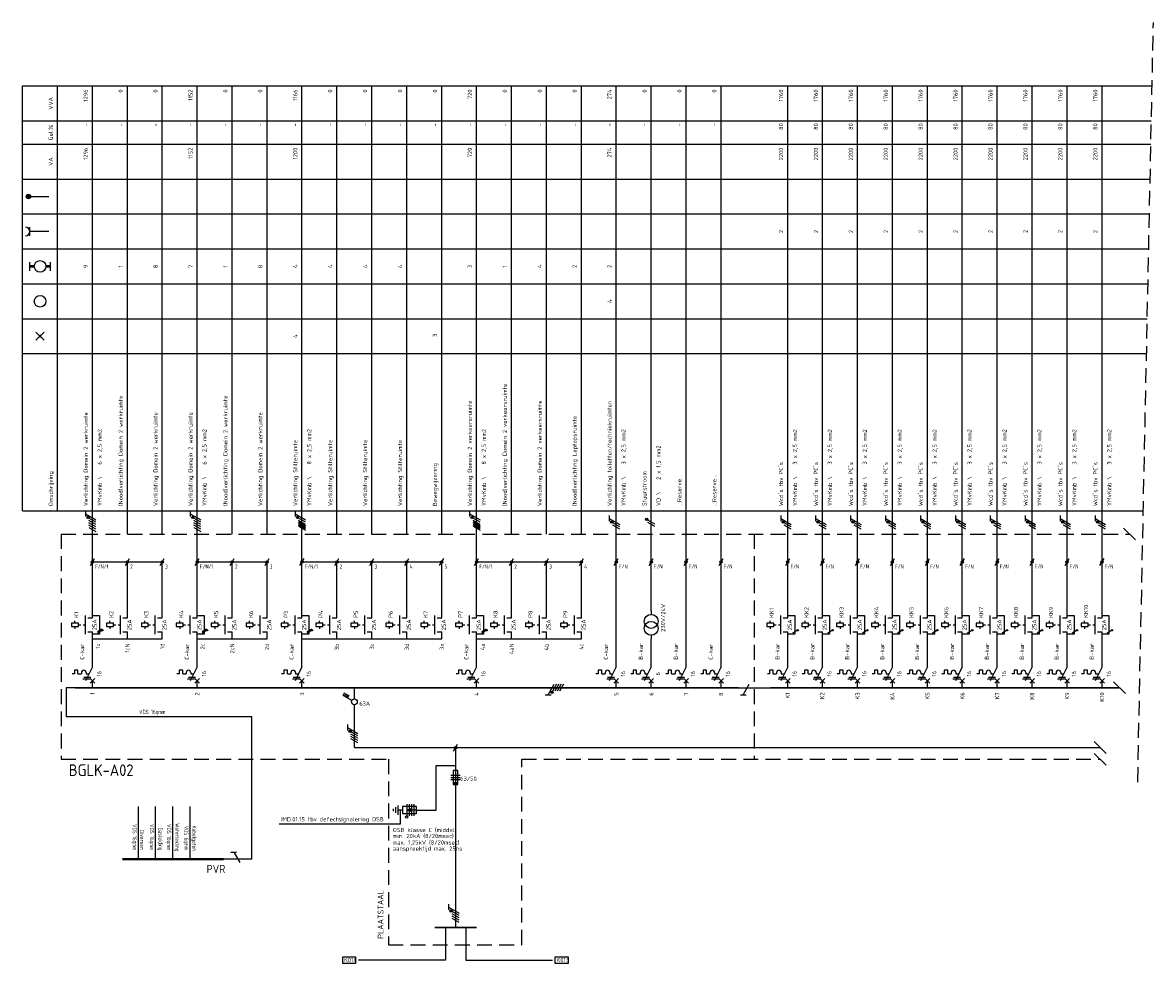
# Model space of a CAD drawing. Extents: x -1224 to 18134, y -20786 to 3554.
# Tile 48 of 88: x 5042 to 5527, y -1287 to -883. Entities that reach past the tile are written whole.
import ezdxf
from ezdxf.enums import TextEntityAlignment as Align

# ---------------------------------------------------------------- set-up
doc = ezdxf.new("R2010")
doc.units = 0
doc.linetypes.add('HIDDEN', pattern=[9.525, 6.35, -3.175])
doc.linetypes.add('STABI11', pattern=[2, 1, -1])
doc.layers.get('0').update_dxf_attribs({"linetype": 'CONTINUOUS'})
for name, color, linetype in [('E-principe', 3, 'CONTINUOUS'), ('E-tekst', 2, 'CONTINUOUS'), ('EL$1----', 3, 'CONTINUOUS'), ('EL$1----_1LK-A08', 3, 'CONTINUOUS'), ('EL$1----_BGLK-A02', 3, 'CONTINUOUS'), ('EL6131--_KG', 3, 'CONTINUOUS'), ('kast', 1, 'CONTINUOUS')]:
    doc.layers.add(name, color=color, linetype=linetype)
doc.styles.add('BURO-018', font='ISO.shx', dxfattribs={"height": 1.8})
doc.styles.add('BURO-035', font='ISO.shx', dxfattribs={"height": 3.5})
doc.styles.add('BURO-050', font='ISO.shx', dxfattribs={"height": 5})
doc.styles.get("Standard").update_dxf_attribs({"font": 'iso.shx'})

# ---------------------------------------------------------------- blocks, each defined once
blk = doc.blocks.new('RAIL3')
at = {"color": 0, "linetype": 'Continuous'}
for p, q in [((-6, 0), (6, 0)), ((1.73, 3), (-0.87, -1.5)), ((2.98, 3), (0.48, 3))]:
    blk.add_line(p, q, dxfattribs=at)
blk = doc.blocks.new('HL3')
at = {"color": 0, "linetype": 'Continuous'}
for p, q in [((-3, 6.98), (-3, 4.48)), ((-3, 5.73), (1.5, 3.13)), ((1.5, 2.13), (-1.5, 3.87)), ((1.5, 1.13), (-1.5, 2.87)), ((1.5, 0.13), (-1.5, 1.87)), ((1.5, -0.87), (-1.5, 0.87))]:
    blk.add_line(p, q, dxfattribs=at)
at = {"color": 0, "linetype": 'Continuous', "const_width": 0.5}
blk.add_lwpolyline([(-1.68, 4.12, 1), (-2.18, 4.12, 1)], format="xyb", close=True, dxfattribs=at)
at = {"color": 0, "linetype": 'Continuous'}
blk.add_circle((-1.93, 4.12), 0.5, dxfattribs=at)
blk = doc.blocks.new('0302A1_')
at = {"color": 0, "linetype": 'Continuous'}
blk.add_line((-0.87, -1.5), (0.87, 1.5), dxfattribs=at)
at = {"color": 0, "const_width": 0.5}
blk.add_lwpolyline([(-0.25, 0, 1), (0.25, 0, 1)], format="xyb", close=True, dxfattribs=at)
at = {"color": 0, "linetype": 'Continuous'}
blk.add_circle((0, 0), 0.5, dxfattribs=at)
blk = doc.blocks.new('E00515')
at = {"color": 0, "linetype": 'Continuous'}
for p, q in [((6, 1.5), (0, 1.5)), ((0, 1.5), (0, -1.5)), ((0, 0), (4, 0)), ((1.25, -2.5), (1.25, 2.5)), ((2.25, -2.5), (2.25, 2.5)), ((4, 0), (2.5, 0.5)), ((2.5, -0.5), (4, 0)), ((3.25, -2.5), (3.25, 2.5)), ((4.25, -2.5), (4.25, 2.5)), ((6, -1.5), (6, 1.5)), ((6, 0), (8, 0)), ((8, -2), (8, 2)), ((9, -1.25), (9, 1.25)), ((10, -0.5), (10, 0.5)), ((0, -1.5), (6, -1.5))]:
    blk.add_line(p, q, dxfattribs=at)
blk.add_circle((4.25, 3), 0.5, dxfattribs=at)
blk = doc.blocks.new('00P')
at = {"color": 0, "linetype": 'Continuous'}
for p, q in [((0, 31), (3, 31)), ((3, 31), (3, 23)), ((3, 23), (0, 23))]:
    blk.add_line(p, q, dxfattribs=at)
blk = doc.blocks.new('L1')
at = {"color": 0, "linetype": 'Continuous'}
for p, q in [((-3, 73.98), (-3, 71.48)), ((-3, 72.73), (1.5, 70.13)), ((1.5, 69.13), (-1.5, 70.87)), ((1.5, 68.13), (-1.5, 69.87))]:
    blk.add_line(p, q, dxfattribs=at)
at = {"color": 0, "linetype": 'Continuous', "const_width": 0.5}
blk.add_lwpolyline([(-1.68, 71.12, 1), (-2.18, 71.12, 1)], format="xyb", close=True, dxfattribs=at)
at = {"color": 0, "linetype": 'Continuous'}
blk.add_circle((-1.93, 71.12), 0.5, dxfattribs=at)
blk = doc.blocks.new('L3')
at = {"color": 0, "linetype": 'Continuous'}
for p, q in [((-3, 75.98), (-3, 73.48)), ((-3, 74.73), (1.5, 72.13)), ((1.5, 71.13), (-1.5, 72.87)), ((1.5, 70.13), (-1.5, 71.87)), ((1.5, 69.13), (-1.5, 70.87)), ((1.5, 68.13), (-1.5, 69.87))]:
    blk.add_line(p, q, dxfattribs=at)
at = {"color": 0, "linetype": 'Continuous', "const_width": 0.5}
blk.add_lwpolyline([(-1.68, 73.12, 1), (-2.18, 73.12, 1)], format="xyb", close=True, dxfattribs=at)
at = {"color": 0, "linetype": 'Continuous'}
blk.add_circle((-1.93, 73.12), 0.5, dxfattribs=at)
blk = doc.blocks.new('B26')
at = {"color": 0, "linetype": 'Continuous'}
for p, q in [((0, 9), (0, 21)), ((-7.75, 6), (-8.75, 6)), ((-7.75, 7.5), (-7.75, 6)), ((-6.25, 7.5), (-7.75, 7.5)), ((-6.25, 6), (-6.25, 7.5)), ((-6.25, 6), (-4.75, 6)), ((-4.75, 6.5), (-4.75, 6)), ((0, 9), (-3, 3)), ((-2.75, 6.5), (-2.75, 6)), ((-2.75, 6), (-1.5, 6)), ((-4.125, 3.75), (-1.125, 3.75)), ((-3.75, 4.5), (-0.75, 4.5)), ((-1, 4), (1, 2)), ((-1, 2), (1, 4)), ((0, 0), (0, 3))]:
    blk.add_line(p, q, dxfattribs=at)
blk.add_arc((-3.75, 6.5), 1, 0, 180, dxfattribs=at)
at = {"color": 1, "style": 'BURO-018'}
blk.add_attdef('E_VRIJ1', (-3.548, 12), '', height=1.8, rotation=90, dxfattribs=at)
at = {"color": 1, "linetype": 'Continuous', "style": 'BURO-018'}
blk.add_attdef('E_IIA', text='', height=1.8, rotation=90, dxfattribs=at).set_placement((2, 6), align=Align.TOP_CENTER)
blk = doc.blocks.new('M2')
at = {"color": 0, "linetype": 'Continuous'}
for p, q in [((-3, 23), (-3, 31)), ((-2, 30), (0, 30)), ((0, 30), (0, 33)), ((-6, 27.75), (-9, 27.75)), ((-9, 27.75), (-9, 26.25)), ((-9, 26.25), (-6, 26.25)), ((-7.5, 27.75), (-7.5, 28.75)), ((-7.5, 26.25), (-7.5, 25.25)), ((-6, 26.25), (-6, 27.75)), ((-6, 27.25), (-6, 27.25)), ((-2, 24), (0, 24)), ((0, 21), (0, 24))]:
    blk.add_line(p, q, dxfattribs=at)
at = {"color": 0, "linetype": 'STABI11'}
blk.add_line((-6, 27), (-3, 27), dxfattribs=at)
at = {"color": 1, "linetype": 'Continuous', "style": 'BURO-018'}
blk.add_attdef('E_VRIJ1', (-6, 30), '', height=1.8, rotation=90, dxfattribs=at)
blk.add_attdef('E_IMS', text='', height=1.8, rotation=90, dxfattribs=at).set_placement((0, 27), align=Align.TOP_CENTER)
blk = doc.blocks.new('b1s')
at = {"color": 0, "linetype": 'Continuous'}
blk.add_line((0, 33), (0, 54), dxfattribs=at)
blk = doc.blocks.new('m1s')
at = {"color": 0, "linetype": 'Continuous'}
blk.add_line((0, 54), (0, 66), dxfattribs=at)
blk = doc.blocks.new('m1')
at = {"color": 0, "linetype": 'Continuous'}
blk.add_line((0, 21), (0, 33), dxfattribs=at)
blk = doc.blocks.new('M13')
at = {"color": 0, "linetype": 'Continuous'}
for p, q in [((0, 33), (0, 31.5)), ((0, 22.5), (0, 21))]:
    blk.add_line(p, q, dxfattribs=at)
for centre in [(0, 28.5), (0, 25.5)]:
    blk.add_circle(centre, 3, dxfattribs=at)
at = {"color": 1, "linetype": 'Continuous', "style": 'BURO-018'}
blk.add_attdef('E_VRIJ1', (6, 24), '', height=1.8, rotation=90, dxfattribs=at)
blk = doc.blocks.new('KOLNR1')
at = {"color": 0, "linetype": 'Continuous'}
for p, q in [((1.41, -1.41), (-1.41, 1.41)), ((-1.41, -1.41), (1.41, 1.41))]:
    blk.add_line(p, q, dxfattribs=at)
at = {"color": 0, "linetype": 'Continuous', "const_width": 0.5}
blk.add_lwpolyline([(-0.25, 0, 1), (0.25, 0, 1)], format="xyb", close=True, dxfattribs=at)
blk = doc.blocks.new('KOLNR3')
at = {"color": 0, "linetype": 'Continuous'}
blk.add_circle((0, 0), 2, dxfattribs=at)
blk = doc.blocks.new('KOLNR5')
at = {"color": 0, "linetype": 'Continuous'}
for p, q in [((-3.5, -1.5), (-3.5, 1.5)), ((3.5, 1.5), (3.5, -1.5))]:
    blk.add_line(p, q, dxfattribs=at)
at = {"color": 0, "linetype": 'Continuous', "const_width": 1}
for points in [[(-2, 0), (-3.5, 0)], [(2, 0), (3.5, 0)]]:
    blk.add_lwpolyline(points, dxfattribs=at)
at = {"color": 0, "linetype": 'Continuous'}
blk.add_circle((0, 0), 2, dxfattribs=at)
blk = doc.blocks.new('KOLNR6')
at = {"color": 0, "linetype": 'Continuous'}
for p, q in [((-3.5, -1.5), (-3.5, 1.5)), ((3, 0), (-3.5, 0))]:
    blk.add_line(p, q, dxfattribs=at)
blk.add_arc((-5, 0), 1.5, 270, 90, dxfattribs=at)
blk = doc.blocks.new('KOLNR8')
at = {"color": 0, "linetype": 'Continuous'}
blk.add_line((-4, 0), (3, 0), dxfattribs=at)
at = {"color": 0, "linetype": 'Continuous', "const_width": 0.75}
blk.add_lwpolyline([(-4, -0.375, 1), (-4, 0.375, 1)], format="xyb", close=True, dxfattribs=at)
at = {"color": 0, "linetype": 'Continuous'}
blk.add_circle((-4, 0), 0.75, dxfattribs=at)
blk = doc.blocks.new('1P')
at = {"color": 0, "linetype": 'Continuous'}
blk.add_line((1.5, 0.87), (-1.5, -0.87), dxfattribs=at)

msp = doc.modelspace()

# ---------------------------------------------------------------- linework, layer by layer
at = {"layer": 'E-principe'}
for p, q in [((5064.02, -1168.4), (5060.25, -1168.4)), ((5091.26, -1242.04), (5091.26, -1219.48)), ((5098.66, -1242.04), (5098.66, -1219.48)), ((5106.05, -1242.04), (5106.05, -1219.48)), ((5113.45, -1242.04), (5113.45, -1219.48))]:
    msp.add_line(p, q, dxfattribs=at)
at = {"layer": 'E-principe', "const_width": 1}
msp.add_lwpolyline([(5127.92, -1242.04), (5084.32, -1242.04)], dxfattribs=at)
at = {"layer": 'EL$1----', "linetype": 'HIDDEN'}
msp.add_line((5520.48, -1208.91), (5527.22, -882.69), dxfattribs=at)
at = {"layer": 'EL$1----', "linetype": 'Continuous'}
for p, q in [((5313.02, -1098.11), (5310.02, -1096.38)), ((5313.02, -1099.11), (5310.02, -1097.38)), ((5060.25, -1168.4), (5060.25, -1180.95)), ((5179.27, -1171.74), (5179.97, -1170.53)), ((5184.02, -1173.15), (5184.02, -1168.4)), ((5349.02, -1168.4), (5362.65, -1168.4)), ((5182.94, -1173.86), (5179.27, -1171.74)), ((5179.88, -1172.09), (5180.58, -1170.88)), ((5180.48, -1172.44), (5181.18, -1171.23)), ((5181.09, -1172.79), (5181.79, -1171.58)), ((5184.02, -1194.09), (5184.02, -1175.82)), ((5139.92, -1180.95), (5060.25, -1180.95)), ((5139.92, -1242.04), (5139.92, -1180.95)), ((5219.12, -1220.96), (5219.12, -1201.84)), ((5228.49, -1203.93), (5226.49, -1203.93)), ((5226.49, -1203.93), (5226.49, -1209.93)), ((5228.49, -1209.93), (5228.49, -1203.93)), ((5225.49, -1205.93), (5229.49, -1205.93)), ((5225.49, -1206.93), (5229.49, -1206.93)), ((5229.49, -1207.93), (5225.49, -1207.93)), ((5226.49, -1209.93), (5228.49, -1209.93)), ((5224.49, -1261.39), (5224.49, -1263.89)), ((5224.49, -1262.64), (5228.99, -1265.24)), ((5228.99, -1266.24), (5225.99, -1264.51)), ((5228.99, -1267.24), (5225.99, -1265.51)), ((5228.99, -1268.24), (5225.99, -1266.51)), ((5228.99, -1269.24), (5225.99, -1267.51))]:
    msp.add_line(p, q, dxfattribs=at)
at = {"layer": 'EL$1----'}
for p, q in [((5519.49, -1104.93), (5514.42, -1099.87)), ((5086.52, -1114.4), (5071.52, -1114.4)), ((5101.52, -1114.4), (5086.52, -1114.4)), ((5131.52, -1114.4), (5116.52, -1114.4)), ((5146.52, -1114.4), (5131.52, -1114.4)), ((5176.52, -1114.4), (5161.52, -1114.4)), ((5191.52, -1114.4), (5176.52, -1114.4)), ((5206.52, -1114.4), (5191.52, -1114.4)), ((5221.52, -1114.4), (5206.52, -1114.4)), ((5251.52, -1114.4), (5236.52, -1114.4)), ((5266.52, -1114.4), (5251.52, -1114.4)), ((5281.52, -1114.4), (5266.52, -1114.4)), ((5515.19, -1170.93), (5510.12, -1165.87)), ((5184.02, -1194.09), (5504.37, -1194.09)), ((5227.49, -1194.09), (5227.49, -1271.37)), ((5506.9, -1196.63), (5501.84, -1191.56)), ((5506.9, -1201.67), (5501.84, -1196.6)), ((5219.12, -1201.84), (5227.49, -1201.84)), ((5203.74, -1220.96), (5203.74, -1226.97)), ((5210.74, -1220.96), (5219.12, -1220.96)), ((5203.74, -1226.97), (5151.65, -1226.97)), ((5223.12, -1271.37), (5223.12, -1285.41)), ((5231.85, -1271.37), (5231.85, -1285.41)), ((5223.12, -1285.41), (5185.79, -1285.41)), ((5231.85, -1285.41), (5269.18, -1285.41))]:
    msp.add_line(p, q, dxfattribs=at)
at = {"layer": 'EL$1----', "color": 1, "linetype": 'Continuous'}
for p, q in [((5351.06, -1171.4), (5353.66, -1166.9)), ((5349.81, -1171.4), (5352.31, -1171.4))]:
    msp.add_line(p, q, dxfattribs=at)
at = {"layer": 'EL$1----', "linetype": 'Continuous', "const_width": 0.5}
for points in [[(5309.84, -1096.13, 1), (5309.34, -1096.13, 1)], [(5225.8, -1264.26, 1), (5225.3, -1264.26, 1)]]:
    msp.add_lwpolyline(points, format="xyb", close=True, dxfattribs=at)
at = {"layer": 'EL$1----', "linetype": 'Continuous', "const_width": 0.7}
msp.add_lwpolyline([(5218.49, -1271.37), (5236.49, -1271.37)], dxfattribs=at)
at = {"layer": 'EL$1----', "linetype": 'Continuous'}
for centre, radius in [((5309.59, -1096.13), 0.5), ((5184.02, -1174.48), 1.25), ((5225.55, -1264.26), 0.5)]:
    msp.add_circle(centre, radius, dxfattribs=at)
at = {"layer": 'EL$1----'}
for centre in [(5075.79, -1143.74), (5120.79, -1143.74), (5165.79, -1143.74), (5240.79, -1143.74), (5374.42, -1143.74), (5389.42, -1143.74), (5404.42, -1143.74), (5419.42, -1143.74), (5434.42, -1143.74), (5449.42, -1143.74), (5464.42, -1143.74), (5479.42, -1143.74), (5494.42, -1143.74), (5509.42, -1143.74)]:
    msp.add_circle(centre, 0.283, dxfattribs=at)
at = {"layer": 'EL$1----', "linetype": 'Continuous'}
msp.add_solid([(5226.49, -1209.93), (5226.49, -1208.93), (5228.49, -1209.93), (5228.49, -1208.93)], dxfattribs=at)
at = {"layer": 'EL$1----_1LK-A08', "color": 2}
for p, q in [((5179.04, -1283.99), (5184.57, -1283.99)), ((5179.04, -1286.83), (5179.04, -1283.99)), ((5184.57, -1286.83), (5179.04, -1286.83)), ((5184.57, -1283.99), (5184.57, -1286.83)), ((5270.28, -1283.99), (5275.81, -1283.99)), ((5270.28, -1286.83), (5270.28, -1283.99)), ((5275.81, -1286.83), (5270.28, -1286.83)), ((5275.81, -1283.99), (5275.81, -1286.83))]:
    msp.add_line(p, q, dxfattribs=at)
at = {"layer": 'EL$1----_BGLK-A02', "color": 1}
for p, q in [((5041.52, -909.9), (5526.58, -909.9)), ((5041.52, -1092.4), (5041.52, -909.9)), ((5056.52, -1092.4), (5056.52, -909.9)), ((5041.52, -924.9), (5526.27, -924.9)), ((5041.52, -934.9), (5526.06, -934.9)), ((5041.52, -949.9), (5525.75, -949.9)), ((5041.52, -964.9), (5525.44, -964.9)), ((5041.52, -979.9), (5525.13, -979.9)), ((5041.52, -994.9), (5524.82, -994.9)), ((5041.52, -1009.9), (5524.51, -1009.9)), ((5041.52, -1024.9), (5524.2, -1024.9)), ((5041.52, -1092.4), (5522.81, -1092.4))]:
    msp.add_line(p, q, dxfattribs=at)
at = {"layer": 'EL$1----_BGLK-A02'}
for p, q in [((5071.52, -1102.4), (5071.52, -909.9)), ((5086.52, -1102.4), (5086.52, -909.9)), ((5101.52, -1102.4), (5101.52, -909.9)), ((5116.52, -1102.4), (5116.52, -909.9)), ((5131.52, -1102.4), (5131.52, -909.9)), ((5146.52, -1102.4), (5146.52, -909.9)), ((5161.52, -1102.4), (5161.52, -909.9)), ((5176.52, -1102.4), (5176.52, -909.9)), ((5191.52, -1102.4), (5191.52, -909.9)), ((5206.52, -1102.4), (5206.52, -909.9)), ((5221.52, -1102.4), (5221.52, -909.9)), ((5236.52, -1102.4), (5236.52, -909.9)), ((5251.52, -1102.4), (5251.52, -909.9)), ((5266.52, -1102.4), (5266.52, -909.9)), ((5281.52, -1102.4), (5281.52, -909.9)), ((5296.52, -1102.4), (5296.52, -909.9)), ((5311.52, -1102.4), (5311.52, -909.9)), ((5326.52, -1102.4), (5326.52, -909.9)), ((5341.52, -1102.4), (5341.52, -909.9)), ((5370.15, -1102.4), (5370.15, -909.9)), ((5385.15, -1102.4), (5385.15, -909.9)), ((5400.15, -1102.4), (5400.15, -909.9)), ((5415.15, -1102.4), (5415.15, -909.9)), ((5430.15, -1102.4), (5430.15, -909.9)), ((5445.15, -1102.4), (5445.15, -909.9)), ((5460.15, -1102.4), (5460.15, -909.9)), ((5475.15, -1102.4), (5475.15, -909.9)), ((5490.15, -1102.4), (5490.15, -909.9)), ((5505.15, -1102.4), (5505.15, -909.9)), ((5071.52, -1147.4), (5086.52, -1147.4)), ((5086.52, -1147.4), (5101.52, -1147.4)), ((5116.52, -1147.4), (5131.52, -1147.4)), ((5131.52, -1147.4), (5146.52, -1147.4)), ((5161.52, -1147.4), (5221.52, -1147.4)), ((5236.52, -1147.4), (5266.52, -1147.4)), ((5251.52, -1147.4), (5281.52, -1147.4))]:
    msp.add_line(p, q, dxfattribs=at)
at = {"layer": 'EL$1----_BGLK-A02', "color": 1, "linetype": 'HIDDEN'}
for p, q in [((5058.02, -1102.4), (5516.95, -1102.4)), ((5058.02, -1102.4), (5058.02, -1199.13)), ((5355.76, -1102.4), (5355.76, -1199.13))]:
    msp.add_line(p, q, dxfattribs=at)
at = {"layer": 'EL$1----_BGLK-A02'}
for points in [[(5079.02, -1168.4, 0.7, 0.7, 0), (5064.02, -1168.4, 0.7, 0.7, 0)], [(5094.02, -1168.4, 0.7, 0.7, 0), (5079.02, -1168.4, 0.7, 0.7, 0)], [(5109.02, -1168.4, 0.7, 0.7, 0), (5094.02, -1168.4, 0.7, 0.7, 0)], [(5124.02, -1168.4, 0.7, 0.7, 0), (5109.02, -1168.4, 0.7, 0.7, 0)], [(5139.02, -1168.4, 0.7, 0.7, 0), (5124.02, -1168.4, 0.7, 0.7, 0)], [(5154.02, -1168.4, 0.7, 0.7, 0), (5139.02, -1168.4, 0.7, 0.7, 0)], [(5169.02, -1168.4, 0.7, 0.7, 0), (5154.02, -1168.4, 0.7, 0.7, 0)], [(5184.02, -1168.4, 0.7, 0.7, 0), (5169.02, -1168.4, 0.7, 0.7, 0)], [(5199.02, -1168.4, 0.7, 0.7, 0), (5184.02, -1168.4, 0.7, 0.7, 0)], [(5214.02, -1168.4, 0.7, 0.7, 0), (5199.02, -1168.4, 0.7, 0.7, 0)], [(5229.02, -1168.4, 0.7, 0.7, 0), (5214.02, -1168.4, 0.7, 0.7, 0)], [(5244.02, -1168.4, 0.7, 0.7, 0), (5229.02, -1168.4, 0.7, 0.7, 0)], [(5259.02, -1168.4, 0.7, 0.7, 0), (5244.02, -1168.4, 0.7, 0.7, 0)], [(5274.02, -1168.4, 0.7, 0.7, 0), (5259.02, -1168.4, 0.7, 0.7, 0)], [(5289.02, -1168.4, 0.7, 0.7, 0), (5274.02, -1168.4, 0.7, 0.7, 0)], [(5304.02, -1168.4, 0.7, 0.7, 0), (5289.02, -1168.4, 0.7, 0.7, 0)], [(5319.02, -1168.4, 0.7, 0.7, 0), (5304.02, -1168.4, 0.7, 0.7, 0)], [(5334.02, -1168.4, 0.7, 0.7, 0), (5319.02, -1168.4, 0.7, 0.7, 0)], [(5349.02, -1168.4, 0.7, 0.7, 0), (5334.02, -1168.4, 0.7, 0.7, 0)], [(5377.65, -1168.4, 0.7, 0.7, 0), (5362.65, -1168.4, 0.7, 0.7, 0)], [(5392.65, -1168.4, 0.7, 0.7, 0), (5377.65, -1168.4, 0.7, 0.7, 0)], [(5407.65, -1168.4, 0.7, 0.7, 0), (5392.65, -1168.4, 0.7, 0.7, 0)], [(5422.65, -1168.4, 0.7, 0.7, 0), (5407.65, -1168.4, 0.7, 0.7, 0)], [(5437.65, -1168.4, 0.7, 0.7, 0), (5422.65, -1168.4, 0.7, 0.7, 0)], [(5452.65, -1168.4, 0.7, 0.7, 0), (5437.65, -1168.4, 0.7, 0.7, 0)], [(5467.65, -1168.4, 0.7, 0.7, 0), (5452.65, -1168.4, 0.7, 0.7, 0)], [(5482.65, -1168.4, 0.7, 0.7, 0), (5467.65, -1168.4, 0.7, 0.7, 0)], [(5497.65, -1168.4, 0.7, 0.7, 0), (5482.65, -1168.4, 0.7, 0.7, 0)], [(5512.65, -1168.4, 0.7, 0.7, 0), (5497.65, -1168.4, 0.7, 0.7, 0)]]:
    msp.add_lwpolyline(points, format="xyseb", dxfattribs=at)
at = {"layer": 'EL6131--_KG'}
for p, q in [((5160.02, -1097.03), (5163.02, -1098.76)), ((5235.02, -1097.03), (5238.02, -1098.76)), ((5070.02, -1099.53), (5073.02, -1101.27)), ((5115.02, -1099.53), (5118.02, -1101.27)), ((5160.02, -1098.03), (5163.02, -1099.76)), ((5160.02, -1099.03), (5163.02, -1100.76)), ((5235.02, -1098.03), (5238.02, -1099.76)), ((5235.02, -1099.03), (5238.02, -1100.76))]:
    msp.add_line(p, q, dxfattribs=at)
at = {"layer": 'kast', "color": 1, "linetype": 'HIDDEN'}
for p, q in [((5058.02, -1199.13), (5198.64, -1199.13)), ((5255.88, -1199.13), (5504.37, -1199.13))]:
    msp.add_line(p, q, dxfattribs=at)
at = {"layer": 'kast', "linetype": 'HIDDEN'}
for p, q in [((5198.64, -1199.13), (5198.64, -1278.79)), ((5255.88, -1278.79), (5255.88, -1199.13)), ((5198.64, -1278.79), (5255.88, -1278.79))]:
    msp.add_line(p, q, dxfattribs=at)

# ---------------------------------------------------------------- block references
at = {"layer": 'E-principe', "xscale": -1}
msp.add_blockref('RAIL3', (5133.92, -1242.04), dxfattribs=at)
at = {"layer": 'EL$1----'}
for name, p in [('L3', (5071.52, -1168.4)), ('L3', (5116.52, -1168.4)), ('L3', (5161.52, -1168.4)), ('L3', (5236.52, -1168.4)), ('L1', (5296.52, -1168.4)), ('L1', (5370.15, -1168.4)), ('L1', (5385.15, -1168.4)), ('L1', (5400.15, -1168.4)), ('L1', (5415.15, -1168.4)), ('L1', (5430.15, -1168.4)), ('L1', (5445.15, -1168.4)), ('L1', (5460.15, -1168.4)), ('L1', (5475.15, -1168.4)), ('L1', (5490.15, -1168.4)), ('L1', (5505.15, -1168.4)), ('0302A1_', (5071.52, -1114.4)), ('0302A1_', (5086.52, -1114.4)), ('0302A1_', (5101.52, -1114.4)), ('0302A1_', (5116.52, -1114.4)), ('0302A1_', (5131.52, -1114.4)), ('0302A1_', (5146.52, -1114.4)), ('0302A1_', (5161.52, -1114.4)), ('0302A1_', (5161.52, -1114.4)), ('0302A1_', (5176.52, -1114.4)), ('0302A1_', (5191.52, -1114.4)), ('0302A1_', (5206.52, -1114.4)), ('0302A1_', (5221.52, -1114.4)), ('0302A1_', (5236.52, -1114.4)), ('0302A1_', (5236.52, -1114.4)), ('0302A1_', (5251.52, -1114.4)), ('0302A1_', (5266.52, -1114.4)), ('0302A1_', (5281.52, -1114.4)), ('0302A1_', (5296.52, -1114.4)), ('0302A1_', (5296.52, -1114.4)), ('0302A1_', (5311.52, -1114.4)), ('0302A1_', (5311.52, -1114.4)), ('0302A1_', (5326.52, -1114.4)), ('0302A1_', (5326.52, -1114.4)), ('0302A1_', (5341.52, -1114.4)), ('0302A1_', (5341.52, -1114.4)), ('0302A1_', (5370.15, -1114.4)), ('0302A1_', (5370.15, -1114.4)), ('0302A1_', (5385.15, -1114.4)), ('0302A1_', (5385.15, -1114.4)), ('0302A1_', (5400.15, -1114.4)), ('0302A1_', (5400.15, -1114.4)), ('0302A1_', (5415.15, -1114.4)), ('0302A1_', (5415.15, -1114.4)), ('0302A1_', (5430.15, -1114.4)), ('0302A1_', (5430.15, -1114.4)), ('0302A1_', (5445.15, -1114.4)), ('0302A1_', (5445.15, -1114.4)), ('0302A1_', (5460.15, -1114.4)), ('0302A1_', (5460.15, -1114.4)), ('0302A1_', (5475.15, -1114.4)), ('0302A1_', (5475.15, -1114.4)), ('0302A1_', (5490.15, -1114.4)), ('0302A1_', (5490.15, -1114.4)), ('0302A1_', (5505.15, -1114.4)), ('0302A1_', (5505.15, -1114.4)), ('00P', (5071.52, -1168.4)), ('00P', (5116.52, -1168.4)), ('00P', (5161.52, -1168.4)), ('00P', (5236.52, -1168.4)), ('00P', (5370.15, -1168.4)), ('00P', (5385.15, -1168.4)), ('00P', (5400.15, -1168.4)), ('00P', (5415.15, -1168.4)), ('00P', (5430.15, -1168.4)), ('00P', (5445.15, -1168.4)), ('00P', (5460.15, -1168.4)), ('00P', (5475.15, -1168.4)), ('00P', (5490.15, -1168.4)), ('00P', (5505.15, -1168.4)), ('HL3', (5184.02, -1191.25)), ('0302A1_', (5227.49, -1194.09))]:
    msp.add_blockref(name, p, dxfattribs=at)
at = {"layer": 'EL$1----', "xscale": 0.6399999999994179, "yscale": 0.6399999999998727, "zscale": 0.6400000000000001}
for p in [(5074.6, -1143.83), (5074.6, -1144.43), (5119.6, -1143.83), (5119.6, -1144.43), (5164.6, -1143.83), (5164.6, -1144.43), (5239.6, -1143.83), (5239.6, -1144.43), (5373.23, -1144.43), (5388.23, -1144.43), (5403.23, -1144.43), (5418.23, -1144.43), (5433.23, -1144.43), (5448.23, -1144.43), (5463.23, -1144.43), (5478.23, -1144.43), (5493.23, -1144.43), (5508.23, -1144.43)]:
    msp.add_blockref('1P', p, dxfattribs=at)
at = {"layer": 'EL$1----', "color": 1, "rotation": 90}
msp.add_blockref('HL3', (5272.97, -1168.4), dxfattribs=at)
at = {"layer": 'EL$1----', "rotation": 180}
msp.add_blockref('E00515', (5210.74, -1220.96), dxfattribs=at)
at = {"layer": 'EL$1----_BGLK-A02', "xscale": 1.25, "yscale": 1.25, "zscale": 1.25}
for name, p in [('KOLNR8', (5049.02, -957.4)), ('KOLNR6', (5049.02, -972.4)), ('KOLNR5', (5049.02, -987.4)), ('KOLNR3', (5049.02, -1002.4)), ('KOLNR1', (5049.02, -1017.4))]:
    msp.add_blockref(name, p, dxfattribs=at)
at = {"layer": 'EL$1----_BGLK-A02'}
for name, p in [('m1s', (5071.52, -1168.4)), ('m1s', (5116.52, -1168.4)), ('m1s', (5161.52, -1168.4)), ('m1s', (5236.52, -1168.4)), ('m1s', (5296.52, -1168.4)), ('m1s', (5311.52, -1168.4)), ('m1s', (5326.52, -1168.4)), ('m1s', (5341.52, -1168.4)), ('m1s', (5370.15, -1168.4)), ('m1s', (5385.15, -1168.4)), ('m1s', (5400.15, -1168.4)), ('m1s', (5415.15, -1168.4)), ('m1s', (5430.15, -1168.4)), ('m1s', (5445.15, -1168.4)), ('m1s', (5460.15, -1168.4)), ('m1s', (5475.15, -1168.4)), ('m1s', (5490.15, -1168.4)), ('m1s', (5505.15, -1168.4)), ('b1s', (5071.52, -1168.4)), ('b1s', (5086.52, -1168.4)), ('b1s', (5101.52, -1168.4)), ('b1s', (5116.52, -1168.4)), ('b1s', (5131.52, -1168.4)), ('b1s', (5146.52, -1168.4)), ('b1s', (5161.52, -1168.4)), ('b1s', (5176.52, -1168.4)), ('b1s', (5191.52, -1168.4)), ('b1s', (5206.52, -1168.4)), ('b1s', (5221.52, -1168.4)), ('b1s', (5236.52, -1168.4)), ('b1s', (5251.52, -1168.4)), ('b1s', (5266.52, -1168.4)), ('b1s', (5281.52, -1168.4)), ('b1s', (5296.52, -1168.4)), ('b1s', (5311.52, -1168.4)), ('b1s', (5326.52, -1168.4)), ('b1s', (5341.52, -1168.4)), ('b1s', (5370.15, -1168.4)), ('b1s', (5385.15, -1168.4)), ('b1s', (5400.15, -1168.4)), ('b1s', (5415.15, -1168.4)), ('b1s', (5430.15, -1168.4)), ('b1s', (5445.15, -1168.4)), ('b1s', (5460.15, -1168.4)), ('b1s', (5475.15, -1168.4)), ('b1s', (5490.15, -1168.4)), ('b1s', (5505.15, -1168.4)), ('m1', (5296.52, -1168.4)), ('m1', (5326.52, -1168.4)), ('m1', (5341.52, -1168.4))]:
    msp.add_blockref(name, p, dxfattribs=at)
for name, p, values in [('M2', (5071.52, -1168.4), {'E_IMS': '25A', 'E_VRIJ1': 'K1'}), ('M2', (5086.52, -1168.4), {'E_IMS': '25A', 'E_VRIJ1': 'K2'}), ('M2', (5101.52, -1168.4), {'E_IMS': '25A', 'E_VRIJ1': 'K3'}), ('M2', (5116.52, -1168.4), {'E_IMS': '25A', 'E_VRIJ1': 'K4'}), ('M2', (5131.52, -1168.4), {'E_IMS': '25A', 'E_VRIJ1': 'K5'}), ('M2', (5146.52, -1168.4), {'E_IMS': '25A', 'E_VRIJ1': 'K6'}), ('M2', (5161.52, -1168.4), {'E_IMS': '25A', 'E_VRIJ1': 'P3'}), ('M2', (5176.52, -1168.4), {'E_IMS': '25A', 'E_VRIJ1': 'P4'}), ('M2', (5191.52, -1168.4), {'E_IMS': '25A', 'E_VRIJ1': 'P5'}), ('M2', (5206.52, -1168.4), {'E_IMS': '25A', 'E_VRIJ1': 'P6'}), ('M2', (5221.52, -1168.4), {'E_IMS': '25A', 'E_VRIJ1': 'K7'}), ('M2', (5236.52, -1168.4), {'E_IMS': '25A', 'E_VRIJ1': 'P7'}), ('M2', (5251.52, -1168.4), {'E_IMS': '25A', 'E_VRIJ1': 'K8'}), ('M2', (5266.52, -1168.4), {'E_IMS': '25A', 'E_VRIJ1': 'P8'}), ('M2', (5281.52, -1168.4), {'E_IMS': '25A', 'E_VRIJ1': 'P9'}), ('M13', (5311.52, -1168.4), {'E_VRIJ1': '230V/24V'}), ('M2', (5370.15, -1168.4), {'E_IMS': '25A', 'E_VRIJ1': 'KK1'}), ('M2', (5385.15, -1168.4), {'E_IMS': '25A', 'E_VRIJ1': 'KK2'}), ('M2', (5400.15, -1168.4), {'E_IMS': '25A', 'E_VRIJ1': 'KK3'}), ('M2', (5415.15, -1168.4), {'E_IMS': '25A', 'E_VRIJ1': 'KK4'}), ('M2', (5430.15, -1168.4), {'E_IMS': '25A', 'E_VRIJ1': 'KK5'}), ('M2', (5445.15, -1168.4), {'E_IMS': '25A', 'E_VRIJ1': 'KK6'}), ('M2', (5460.15, -1168.4), {'E_IMS': '25A', 'E_VRIJ1': 'KK7'}), ('M2', (5475.15, -1168.4), {'E_IMS': '25A', 'E_VRIJ1': 'KK8'}), ('M2', (5490.15, -1168.4), {'E_IMS': '25A', 'E_VRIJ1': 'KK9'}), ('M2', (5505.15, -1168.4), {'E_IMS': '25A', 'E_VRIJ1': 'KK10'}), ('B26', (5071.52, -1168.4), {'E_IIA': '16', 'E_VRIJ1': 'C-kar'}), ('B26', (5116.52, -1168.4), {'E_IIA': '16', 'E_VRIJ1': 'C-kar'}), ('B26', (5161.52, -1168.4), {'E_IIA': '16', 'E_VRIJ1': 'C-kar'}), ('B26', (5236.52, -1168.4), {'E_IIA': '16', 'E_VRIJ1': 'C-kar'}), ('B26', (5296.52, -1168.4), {'E_IIA': '16', 'E_VRIJ1': 'C-kar'}), ('B26', (5311.52, -1168.4), {'E_IIA': '6', 'E_VRIJ1': 'B-kar'}), ('B26', (5326.52, -1168.4), {'E_IIA': '16', 'E_VRIJ1': 'B-kar'}), ('B26', (5341.52, -1168.4), {'E_IIA': '16', 'E_VRIJ1': 'C-kar'}), ('B26', (5370.15, -1168.4), {'E_IIA': '16', 'E_VRIJ1': 'B-kar'}), ('B26', (5385.15, -1168.4), {'E_IIA': '16', 'E_VRIJ1': 'B-kar'}), ('B26', (5400.15, -1168.4), {'E_IIA': '16', 'E_VRIJ1': 'B-kar'}), ('B26', (5415.15, -1168.4), {'E_IIA': '16', 'E_VRIJ1': 'B-kar'}), ('B26', (5430.15, -1168.4), {'E_IIA': '16', 'E_VRIJ1': 'B-kar'}), ('B26', (5445.15, -1168.4), {'E_IIA': '16', 'E_VRIJ1': 'B-kar'}), ('B26', (5460.15, -1168.4), {'E_IIA': '16', 'E_VRIJ1': 'B-kar'}), ('B26', (5475.15, -1168.4), {'E_IIA': '16', 'E_VRIJ1': 'B-kar'}), ('B26', (5490.15, -1168.4), {'E_IIA': '16', 'E_VRIJ1': 'B-kar'}), ('B26', (5505.15, -1168.4), {'E_IIA': '16', 'E_VRIJ1': 'B-kar'})]:
    msp.add_blockref(name, p, dxfattribs=at).add_auto_attribs(values)

# ---------------------------------------------------------------- texts
at = {"layer": 'E-principe', "color": 2, "style": 'BURO-035'}
msp.add_text('PVR', height=3.5, dxfattribs=at).set_placement((5120.57, -1248.01))
at = {"layer": 'E-tekst', "color": 1, "width": 0.8}
for s, p in [('F/N/1', (5072.73, -1117.22)), ('2', (5087.73, -1117.22)), ('3', (5102.73, -1117.22)), ('F/N/1', (5117.73, -1117.22)), ('2', (5132.73, -1117.22)), ('3', (5147.73, -1117.22)), ('F/N/1', (5162.73, -1117.22)), ('2', (5177.73, -1117.22)), ('3', (5192.73, -1117.22)), ('4', (5207.73, -1117.22)), ('5', (5222.73, -1117.22)), ('F/N/1', (5237.73, -1117.22)), ('2', (5252.73, -1117.22)), ('3', (5267.73, -1117.22)), ('4', (5282.73, -1117.22)), ('F/N', (5297.73, -1117.22)), ('F/N', (5312.73, -1117.22)), ('F/N', (5327.73, -1117.22)), ('F/N', (5342.73, -1117.22)), ('F/N', (5371.36, -1117.22)), ('F/N', (5386.36, -1117.22)), ('F/N', (5401.36, -1117.22)), ('F/N', (5416.36, -1117.22)), ('F/N', (5431.36, -1117.22)), ('F/N', (5446.36, -1117.22)), ('F/N', (5461.36, -1117.22)), ('F/N', (5476.36, -1117.22)), ('F/N', (5491.36, -1117.22)), ('F/N', (5506.36, -1117.22)), ('VDS 16qmm', (5091.59, -1179.68))]:
    msp.add_text(s, height=1.8, dxfattribs=at).set_placement(p)
for s, p in [('VDS 16qmm', (5088.78, -1227.01)), ('VDS 16qmm', (5096.17, -1227.01)), ('Gasleiding', (5099.87, -1228.45)), ('VDS 16qmm', (5103.57, -1227.01)), ('Waterleiding', (5107.1, -1226.6)), ('VDS 6qmm', (5110.96, -1227.73)), ('Kabelgoten', (5114.39, -1227.63)), ('Diversen', (5091.92, -1229.48))]:
    msp.add_text(s, height=1.8, rotation=270, dxfattribs=at).set_placement(p)
at = {"layer": 'EL$1----', "color": 1, "style": 'BURO-018'}
msp.add_text('63A', height=1.8, dxfattribs=at).set_placement((5188.45, -1174.32), align=Align.TOP_CENTER)
msp.add_text('63/50', height=1.8, dxfattribs=at).set_placement((5236.58, -1206.62), align=Align.TOP_RIGHT)
for s, p in [('IMD.01.15 tbv defectsignalering OSB', (5152.43, -1225.8)), ('OSB klasse C (middel)', (5200.55, -1230.42)), ('min. 20kA (8/20msec)', (5200.55, -1233)), ('aanspreektijd max. 25ns', (5200.55, -1238.39)), ('max. 1,25kV (8/20msec)', (5200.55, -1235.78))]:
    msp.add_text(s, height=1.8, dxfattribs=at).set_placement(p)
for s, p in [('K014', (5179.58, -1284.48)), ('K013', (5270.82, -1284.48))]:
    msp.add_text(s, height=1.8, dxfattribs=at).set_placement(p, align=Align.TOP_LEFT)
at = {"layer": 'EL$1----_BGLK-A02', "color": 1, "style": 'BURO-018'}
for s, p in [('1296', (5069.52, -911.4)), ('0', (5084.52, -911.4)), ('0', (5099.52, -911.4)), ('1152', (5114.52, -911.4)), ('0', (5129.52, -911.4)), ('0', (5144.52, -911.4)), ('1166', (5159.52, -911.4)), ('0', (5174.52, -911.4)), ('0', (5189.52, -911.4)), ('0', (5204.52, -911.4)), ('0', (5219.52, -911.4)), ('720', (5234.52, -911.4)), ('0', (5249.52, -911.4)), ('0', (5264.52, -911.4)), ('0', (5279.52, -911.4)), ('274', (5294.52, -911.4)), ('0', (5309.52, -911.4)), ('0', (5324.52, -911.4)), ('0', (5339.52, -911.4)), ('1760', (5368.15, -911.4)), ('1760', (5383.15, -911.4)), ('1760', (5398.15, -911.4)), ('1760', (5413.15, -911.4)), ('1760', (5428.15, -911.4)), ('1760', (5443.15, -911.4)), ('1760', (5458.15, -911.4)), ('1760', (5473.15, -911.4)), ('1760', (5488.15, -911.4)), ('1760', (5503.15, -911.4)), ('-', (5069.52, -925.9)), ('-', (5084.52, -925.9)), ('-', (5099.52, -925.9)), ('-', (5114.52, -925.9)), ('-', (5129.52, -925.9)), ('-', (5144.52, -925.9)), ('-', (5159.52, -925.9)), ('-', (5174.52, -925.9)), ('-', (5189.52, -925.9)), ('-', (5204.52, -925.9)), ('-', (5219.52, -925.9)), ('-', (5234.52, -925.9)), ('-', (5249.52, -925.9)), ('-', (5264.52, -925.9)), ('-', (5279.52, -925.9)), ('-', (5294.52, -925.9)), ('-', (5309.52, -925.9)), ('-', (5324.52, -925.9)), ('-', (5339.52, -925.9)), ('80', (5368.15, -925.9)), ('80', (5383.15, -925.9)), ('80', (5398.15, -925.9)), ('80', (5413.15, -925.9)), ('80', (5428.15, -925.9)), ('80', (5443.15, -925.9)), ('80', (5458.15, -925.9)), ('80', (5473.15, -925.9)), ('80', (5488.15, -925.9)), ('80', (5503.15, -925.9)), ('1296', (5069.52, -936.4)), ('1152', (5114.52, -936.4)), ('1200', (5159.52, -936.4)), ('720', (5234.52, -936.4)), ('274', (5294.52, -936.4)), ('2200', (5368.15, -936.4)), ('2200', (5383.15, -936.4)), ('2200', (5398.15, -936.4)), ('2200', (5413.15, -936.4)), ('2200', (5428.15, -936.4)), ('2200', (5443.15, -936.4)), ('2200', (5458.15, -936.4)), ('2200', (5473.15, -936.4)), ('2200', (5488.15, -936.4)), ('2200', (5503.15, -936.4))]:
    msp.add_text(s, height=1.8, rotation=90, dxfattribs=at).set_placement(p, align=Align.RIGHT)
for s, p in [('VVA', (5054.52, -917.4)), ('Gel.%', (5054.52, -929.9)), ('VA', (5054.52, -942.4)), ('2', (5368.15, -972.4)), ('2', (5383.15, -972.4)), ('2', (5398.15, -972.4)), ('2', (5413.15, -972.4)), ('2', (5428.15, -972.4)), ('2', (5443.15, -972.4)), ('2', (5458.15, -972.4)), ('2', (5473.15, -972.4)), ('2', (5488.15, -972.4)), ('2', (5503.15, -972.4)), ('9', (5069.52, -987.4)), ('1', (5084.52, -987.4)), ('8', (5099.52, -987.4)), ('7', (5114.52, -987.4)), ('1', (5129.52, -987.4)), ('8', (5144.52, -987.4)), ('4', (5159.52, -987.4)), ('4', (5174.52, -987.4)), ('4', (5189.52, -987.4)), ('4', (5204.52, -987.4)), ('3', (5234.52, -987.4)), ('1', (5249.52, -987.4)), ('4', (5264.52, -987.4)), ('2', (5279.52, -987.4)), ('2', (5294.52, -987.4)), ('4', (5294.52, -1002.4)), ('4', (5159.52, -1017.4)), ('3', (5219.52, -1017.02))]:
    msp.add_text(s, height=1.8, rotation=90, dxfattribs=at).set_placement(p, align=Align.CENTER)
for s, p in [('(Nood)verlichting Domein 2 verkeersruimte', (5249.52, -1090.4)), ('(Nood)verlichting Domein 2 werkruimte', (5084.52, -1090.4)), ('(Nood)verlichting Domein 2 werkruimte', (5129.52, -1090.4)), ('Verlichting Domein 2 verkeersruimte', (5234.52, -1090.4)), ('Verlichting Domein 2 verkeersruimte', (5264.52, -1090.4)), ('Verlichting toiletten/techniekruimten', (5294.52, -1090.4)), ('Verlichting Domein 2 werkruimte', (5069.52, -1090.4)), ('Verlichting Domein 2 werkruimte', (5099.52, -1090.4)), ('Verlichting Domein 2 werkruimte', (5114.52, -1090.4)), ('Verlichting Domein 2 werkruimte', (5144.52, -1090.4)), ('(Nood)verlichting Laptopsruimte', (5279.52, -1090.4)), ('YMvKmb \\    6 x 2,5 mm2', (5075.52, -1090.4)), ('YMvKmb \\    6 x 2,5 mm2', (5120.52, -1090.4)), ('YMvKmb \\    8 x 2,5 mm2', (5165.52, -1090.4)), ('YMvKmb \\    8 x 2,5 mm2', (5240.52, -1090.4)), ('YMvKmb \\    3 x 2,5 mm2', (5300.52, -1090.4)), ('YMvKmb \\    3 x 2,5 mm2', (5374.15, -1090.4)), ('YMvKmb \\    3 x 2,5 mm2', (5389.15, -1090.4)), ('YMvKmb \\    3 x 2,5 mm2', (5404.15, -1090.4)), ('YMvKmb \\    3 x 2,5 mm2', (5419.15, -1090.4)), ('YMvKmb \\    3 x 2,5 mm2', (5434.15, -1090.4)), ('YMvKmb \\    3 x 2,5 mm2', (5449.15, -1090.4)), ('YMvKmb \\    3 x 2,5 mm2', (5464.15, -1090.4)), ('YMvKmb \\    3 x 2,5 mm2', (5479.15, -1090.4)), ('YMvKmb \\    3 x 2,5 mm2', (5494.15, -1090.4)), ('YMvKmb \\    3 x 2,5 mm2', (5509.15, -1090.4)), ('Verlichting Stilteruimte', (5159.52, -1090.4)), ('Verlichting Stilteruimte', (5174.52, -1090.4)), ('Verlichting Stilteruimte', (5189.52, -1090.4)), ('Verlichting Stilteruimte', (5204.52, -1090.4)), ('Bewegwijzering', (5219.52, -1090.4)), ('VD \\    2 x 1,5 mm2', (5315.52, -1090.4)), ('Wcd`s tbv PC`s', (5368.15, -1090.4)), ('Wcd`s tbv PC`s', (5383.15, -1090.4)), ('Wcd`s tbv PC`s', (5398.15, -1090.4)), ('Wcd`s tbv PC`s', (5413.15, -1090.4)), ('Wcd`s tbv PC`s', (5428.15, -1090.4)), ('Wcd`s tbv PC`s', (5443.15, -1090.4)), ('Wcd`s tbv PC`s', (5458.15, -1090.4)), ('Wcd`s tbv PC`s', (5473.15, -1090.4)), ('Wcd`s tbv PC`s', (5488.15, -1090.4)), ('Wcd`s tbv PC`s', (5503.15, -1090.4)), ('Omschrijving', (5054.52, -1090.4)), ('Stuurstroom', (5309.52, -1090.4)), ('...Reserve...', (5324.52, -1090.4)), ('...Reserve...', (5339.52, -1090.4))]:
    msp.add_text(s, height=1.8, rotation=90, dxfattribs=at).set_placement(p)
for s, p in [('1c', (5073.82, -1149.4)), ('1cN', (5086.52, -1149.4)), ('1d', (5101.52, -1149.4)), ('2c', (5118.82, -1149.4)), ('2cN', (5131.52, -1149.4)), ('2d', (5146.52, -1149.4)), ('3b', (5176.52, -1149.4)), ('3c', (5191.52, -1149.4)), ('3d', (5206.52, -1149.4)), ('3x', (5221.52, -1149.4)), ('4a', (5239.21, -1149.4)), ('4aN', (5251.52, -1149.4)), ('4b', (5266.52, -1149.4)), ('4c', (5281.52, -1149.4)), ('2', (5116.52, -1170.4)), ('4', (5236.52, -1170.4)), ('6', (5311.52, -1170.4)), ('7', (5326.52, -1170.4)), ('8', (5341.52, -1170.4)), ('K2', (5384.96, -1170.4)), ('K4', (5415.15, -1170.4)), ('K6', (5445.15, -1170.4)), ('K7', (5460.15, -1170.4)), ('K8', (5475.15, -1170.4)), ('K10', (5505.15, -1170.4)), ('1', (5071.52, -1170.4)), ('3', (5161.52, -1170.4)), ('5', (5296.52, -1170.4)), ('K1', (5370.15, -1170.4)), ('K3', (5400.15, -1170.4)), ('K5', (5430.15, -1170.4)), ('K9', (5490.15, -1170.4))]:
    msp.add_text(s, height=1.8, rotation=90, dxfattribs=at).set_placement(p, align=Align.MIDDLE_RIGHT)
at = {"layer": 'kast', "color": 2, "style": 'BURO-050'}
msp.add_text('BGLK-A02', height=5, dxfattribs=at).set_placement((5089.15, -1203.83), align=Align.MIDDLE_RIGHT)
at = {"layer": 'kast', "color": 2, "linetype": 'HIDDEN', "style": 'BURO-018'}
msp.add_text('PLAATSTAAL', height=2.5, rotation=90, dxfattribs=at).set_placement((5195.28, -1255.34), align=Align.MIDDLE_RIGHT)

doc.saveas('drawing.dxf')
